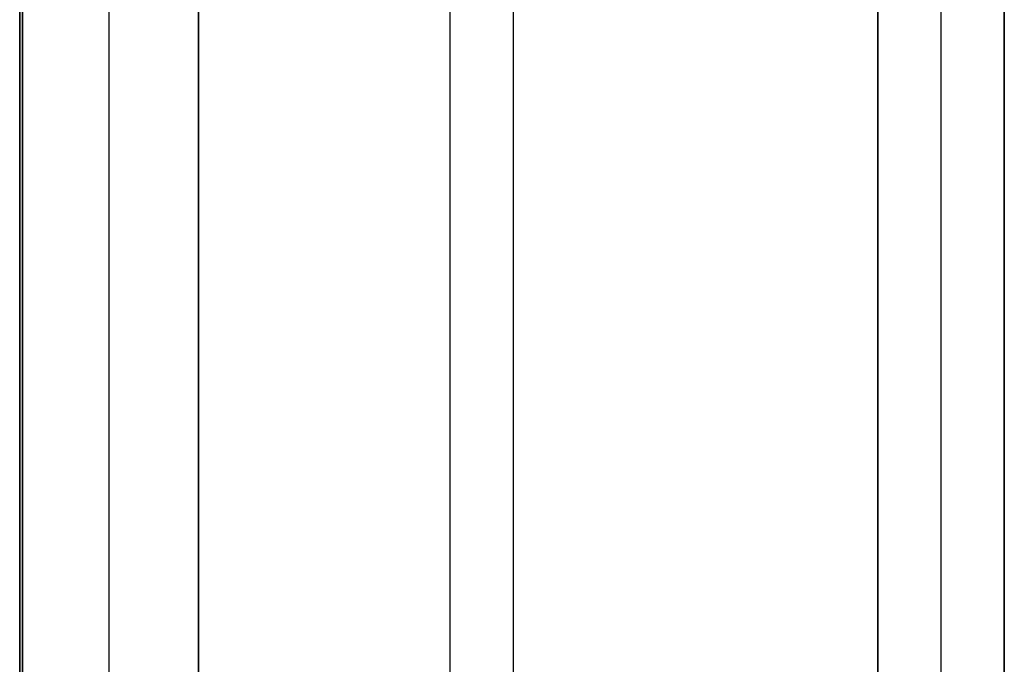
# Model space of a CAD drawing. Header units: millimetres. Extents: x -368 to 368, y -356 to 344.
# Tile 193 of 256: x -353 to -187, y -239 to -131. Entities that reach past the tile are written whole.
import ezdxf

# ---------------------------------------------------------------- set-up
doc = ezdxf.new("R2010")
doc.units = ezdxf.units.MM
doc.layers.add('Livello 01', color=7, linetype='Continuous')

# ---------------------------------------------------------------- blocks, each defined once
blk = doc.blocks.new('MCP144A10_02')
at = {"layer": 'Livello 01', "color": 253, "true_color": 0x999999}
for p, q in [((-312.5, 15, 7.5), (312.5, 15, 7.5)), ((312.5, 0, 15), (-312.5, 0, 15)), ((312.5, 0), (-312.5, 0)), ((312.5, -15, 7.5), (-312.5, -15, 7.5))]:
    blk.add_line(p, q, dxfattribs=at)
for points in [[(-312.5, 15), (312.5, 15)], [(312.5, 15, 15), (-312.5, 15, 15)], [(312.5, -15), (-312.5, -15)], [(-312.5, -15, 15), (312.5, -15, 15)]]:
    blk.add_open_spline(points, degree=1, dxfattribs=at)
blk = doc.blocks.new('MCP144A11_02')
at = {"layer": 'Livello 01', "color": 253, "true_color": 0x999999}
for p, q in [((0, -200), (0, 200)), ((-109, -197.99, 7.5), (-109, 197.99, 7.5)), ((109, -197.99, 7.5), (109, 197.99, 7.5)), ((0, -185, 15), (0, 185, 15))]:
    blk.add_line(p, q, dxfattribs=at)
for points in [[(-116.5, 200), (-116.5, -200)], [(116.5, -200), (116.5, 200)], [(-101.5, 185, 15), (-101.5, -185, 15)], [(101.5, -185, 15), (101.5, 185, 15)]]:
    blk.add_open_spline(points, degree=1, dxfattribs=at)
blk = doc.blocks.new('MCP144A16_02')
at = {"layer": 'Livello 01', "color": 253, "true_color": 0x999999}
blk.add_line((312.5, -12.25), (-312.5, -12.25), dxfattribs=at)
for points in [[(-312.5, 85), (240.5, 85)], [(240.5, -85), (-312.5, -85)]]:
    blk.add_open_spline(points, degree=1, dxfattribs=at)
blk = doc.blocks.new('MCA144A01_04')
at = {"layer": 'Livello 01', "extrusion": (-0.707107, 0.707107, -1.33953e-16), "rotation": 180}
blk.add_blockref('MCP144A11_02', (54.45, -185, 326.86), dxfattribs=at)
at = {"layer": 'Livello 01', "extrusion": (1, 7.14179e-15, -6.18629e-17), "rotation": 269.9999999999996}
blk.add_blockref('MCP144A16_02', (25, -312.5, -322.5), dxfattribs=at)
at = {"layer": 'Livello 01', "extrusion": (7.14179e-15, -1, -1.11022e-16), "rotation": 90}
for p in [(-337.5, -312.5, -110), (-337.5, -312.5, 45)]:
    blk.add_blockref('MCP144A10_02', p, dxfattribs=at)
at = {"layer": 'Livello 01', "extrusion": (-0.707107, -0.707107, -1.33953e-16), "rotation": 180}
blk.add_blockref('MCP144A11_02', (-54.45, -185, 326.86), dxfattribs=at)

msp = doc.modelspace()

# ---------------------------------------------------------------- block references
at = {"layer": 'Livello 01', "extrusion": (0, -1, -5.55112e-16)}
msp.add_blockref('MCA144A01_04', (0, -284.03, 295.97), dxfattribs=at)

doc.saveas('drawing.dxf')
